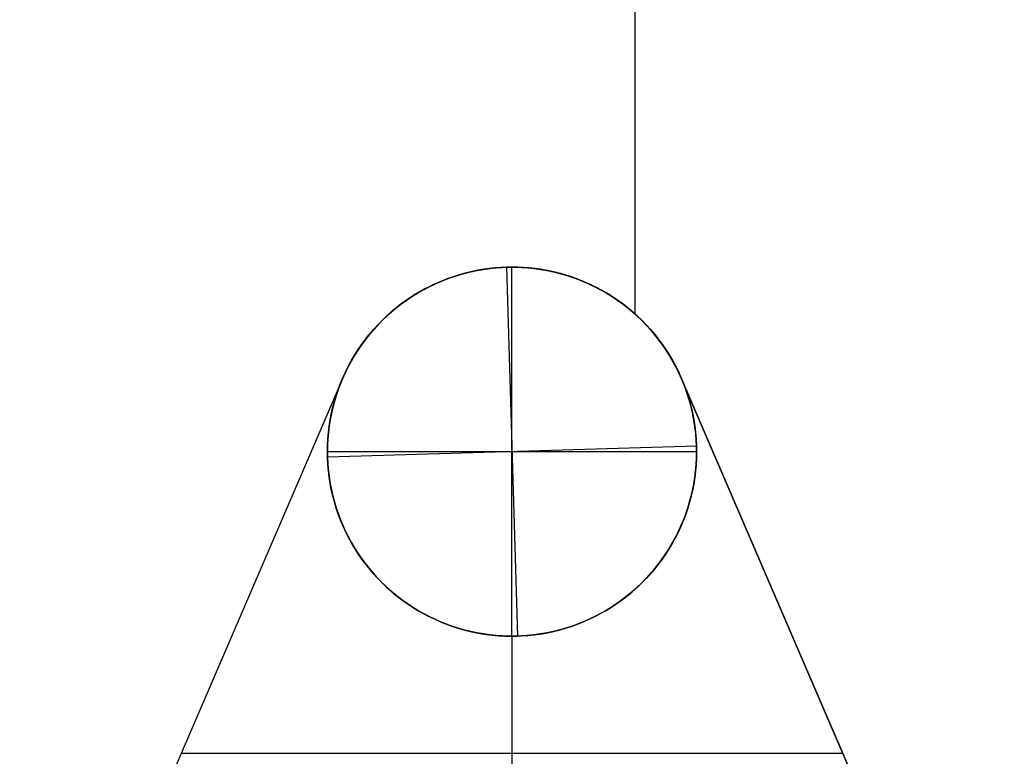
# Model space of a CAD drawing. Header units: millimetres. Extents: x -88 to 88, y -12 to 103.
# Tile 249 of 256: x -36.791 to -35.991, y 17.538 to 18.136. Entities that reach past the tile are written whole.
import ezdxf

# ---------------------------------------------------------------- set-up
doc = ezdxf.new("R2010")
doc.units = ezdxf.units.MM
doc.layers.add('Default', color=7, linetype='Continuous', true_color=0x000000)

msp = doc.modelspace()

# ---------------------------------------------------------------- linework, layer by layer
at = {"layer": 'Default', "color": 254, "true_color": 0xcad1ee}
for points in [[(-36.29118, 17.89699), (-36.29118, 18.53519)], [(-36.24124, 17.78969), (-36.24149, 17.79486), (-36.24191, 17.80002), (-36.24251, 17.80516), (-36.24329, 17.81028), (-36.24425, 17.81537), (-36.24538, 17.82043), (-36.24668, 17.82544), (-36.24815, 17.8304), (-36.2498, 17.83531), (-36.25161, 17.84016), (-36.25359, 17.84495), (-36.25574, 17.84966), (-36.25805, 17.8543), (-36.26051, 17.85885), (-36.26313, 17.86332), (-36.2659, 17.86769), (-36.26883, 17.87196), (-36.27189, 17.87613), (-36.2751, 17.8802), (-36.27845, 17.88415), (-36.28194, 17.88798), (-36.28555, 17.89169), (-36.28929, 17.89527), (-36.29315, 17.89872), (-36.29712, 17.90204), (-36.30121, 17.90522), (-36.30541, 17.90825), (-36.30971, 17.91114), (-36.31411, 17.91387), (-36.31859, 17.91646), (-36.32317, 17.91888), (-36.32782, 17.92115), (-36.33255, 17.92326), (-36.33735, 17.9252), (-36.34222, 17.92697), (-36.34714, 17.92858), (-36.35212, 17.93001), (-36.35714, 17.93127), (-36.3622, 17.93236), (-36.3673, 17.93327), (-36.37242, 17.93401), (-36.37757, 17.93457), (-36.38274, 17.93495), (-36.38791, 17.93515), (-36.39309, 17.93518), (-36.39826, 17.93502), (-36.40343, 17.93469), (-36.40858, 17.93417), (-36.41372, 17.93348), (-36.41882, 17.93262), (-36.42389, 17.93158), (-36.42893, 17.93036), (-36.43392, 17.92897), (-36.43885, 17.92741), (-36.44373, 17.92568), (-36.44855, 17.92378), (-36.4533, 17.92172), (-36.45798, 17.91949), (-36.46257, 17.91711), (-36.46708, 17.91456), (-36.4715, 17.91187), (-36.47583, 17.90902), (-36.48005, 17.90602), (-36.48417, 17.90288), (-36.48818, 17.8996), (-36.49207, 17.89619), (-36.49584, 17.89264), (-36.49949, 17.88896), (-36.503, 17.88516), (-36.50639, 17.88124), (-36.50963, 17.87721), (-36.51274, 17.87307), (-36.5157, 17.86882), (-36.51851, 17.86447), (-36.52117, 17.86003), (-36.52368, 17.8555), (-36.52603, 17.85088), (-36.52821, 17.84619), (-36.53024, 17.84142), (-36.5321, 17.83659), (-36.53379, 17.83169), (-36.53531, 17.82674), (-36.53665, 17.82174), (-36.53783, 17.8167), (-36.53883, 17.81162), (-36.53965, 17.80651), (-36.5403, 17.80137), (-36.54077, 17.79621), (-36.54106, 17.79104), (-36.54118, 17.78587), (-36.54111, 17.78069)], [(-36.24124, 17.78969), (-36.24149, 17.79486), (-36.24191, 17.80002), (-36.24251, 17.80516), (-36.24329, 17.81028), (-36.24425, 17.81537), (-36.24538, 17.82043), (-36.24668, 17.82544), (-36.24815, 17.8304), (-36.2498, 17.83531), (-36.25161, 17.84016), (-36.25359, 17.84495), (-36.25574, 17.84966), (-36.25805, 17.8543), (-36.26051, 17.85885), (-36.26313, 17.86332), (-36.2659, 17.86769), (-36.26883, 17.87196), (-36.27189, 17.87613), (-36.2751, 17.8802), (-36.27845, 17.88415), (-36.28194, 17.88798), (-36.28555, 17.89169), (-36.28929, 17.89527), (-36.29315, 17.89872), (-36.29712, 17.90204), (-36.30121, 17.90522), (-36.30541, 17.90825), (-36.30971, 17.91114), (-36.31411, 17.91387), (-36.31859, 17.91646), (-36.32317, 17.91888), (-36.32782, 17.92115), (-36.33255, 17.92326), (-36.33735, 17.9252), (-36.34222, 17.92697), (-36.34714, 17.92858), (-36.35212, 17.93001), (-36.35714, 17.93127), (-36.3622, 17.93236), (-36.3673, 17.93327), (-36.37242, 17.93401), (-36.37757, 17.93457), (-36.38274, 17.93495), (-36.38791, 17.93515), (-36.39309, 17.93518), (-36.39826, 17.93502), (-36.40343, 17.93469), (-36.40858, 17.93417), (-36.41372, 17.93348), (-36.41882, 17.93262), (-36.42389, 17.93158), (-36.42893, 17.93036), (-36.43392, 17.92897), (-36.43885, 17.92741), (-36.44373, 17.92568), (-36.44855, 17.92378), (-36.4533, 17.92172), (-36.45798, 17.91949), (-36.46257, 17.91711), (-36.46708, 17.91456), (-36.4715, 17.91187), (-36.47583, 17.90902), (-36.48005, 17.90602), (-36.48417, 17.90288), (-36.48818, 17.8996), (-36.49207, 17.89619), (-36.49584, 17.89264), (-36.49949, 17.88896), (-36.503, 17.88516), (-36.50639, 17.88124), (-36.50963, 17.87721), (-36.51274, 17.87307), (-36.5157, 17.86882), (-36.51851, 17.86447), (-36.52117, 17.86003), (-36.52368, 17.8555), (-36.52603, 17.85088), (-36.52821, 17.84619), (-36.53024, 17.84142), (-36.5321, 17.83659), (-36.53379, 17.83169), (-36.53531, 17.82674), (-36.53665, 17.82174), (-36.53783, 17.8167), (-36.53883, 17.81162), (-36.53965, 17.80651), (-36.5403, 17.80137), (-36.54077, 17.79621), (-36.54106, 17.79104), (-36.54118, 17.78587), (-36.54111, 17.78069)], [(-36.54118, 17.78519), (-36.54109, 17.79036), (-36.54082, 17.79554), (-36.54037, 17.8007), (-36.53975, 17.80584), (-36.53895, 17.81095), (-36.53797, 17.81604), (-36.53682, 17.82108), (-36.53549, 17.82609), (-36.53399, 17.83105), (-36.53233, 17.83595), (-36.53049, 17.84079), (-36.52849, 17.84557), (-36.52632, 17.85027), (-36.524, 17.8549), (-36.52151, 17.85944), (-36.51887, 17.86389), (-36.51608, 17.86825), (-36.51314, 17.87252), (-36.51005, 17.87667), (-36.50682, 17.88072), (-36.50345, 17.88466), (-36.49995, 17.88847), (-36.49632, 17.89216), (-36.49257, 17.89573), (-36.48869, 17.89916), (-36.4847, 17.90246), (-36.4806, 17.90562), (-36.47639, 17.90864), (-36.47208, 17.9115), (-36.46767, 17.91422), (-36.46317, 17.91678), (-36.45858, 17.91919), (-36.45392, 17.92144), (-36.44918, 17.92352), (-36.44437, 17.92544), (-36.4395, 17.92719), (-36.43457, 17.92878), (-36.42958, 17.93019), (-36.42456, 17.93143), (-36.41949, 17.93249), (-36.41439, 17.93338), (-36.40926, 17.93409), (-36.40411, 17.93463), (-36.39894, 17.93499), (-36.39377, 17.93517), (-36.38859, 17.93517), (-36.38341, 17.93499), (-36.37825, 17.93463), (-36.3731, 17.93409), (-36.36797, 17.93338), (-36.36287, 17.93249), (-36.3578, 17.93143), (-36.35277, 17.93019), (-36.34779, 17.92878), (-36.34286, 17.92719), (-36.33799, 17.92544), (-36.33318, 17.92352), (-36.32844, 17.92144), (-36.32377, 17.91919), (-36.31919, 17.91678), (-36.31469, 17.91422), (-36.31028, 17.9115), (-36.30597, 17.90864), (-36.30176, 17.90562), (-36.29765, 17.90246), (-36.29366, 17.89916), (-36.28979, 17.89573), (-36.28603, 17.89216), (-36.2824, 17.88847), (-36.2789, 17.88466), (-36.27553, 17.88072), (-36.27231, 17.87667), (-36.26922, 17.87252), (-36.26628, 17.86825), (-36.26348, 17.86389), (-36.26084, 17.85944), (-36.25836, 17.8549), (-36.25603, 17.85027), (-36.25387, 17.84557), (-36.25186, 17.84079), (-36.25003, 17.83595), (-36.24836, 17.83105), (-36.24686, 17.82609), (-36.24554, 17.82108), (-36.24438, 17.81604), (-36.24341, 17.81095), (-36.24261, 17.80584), (-36.24198, 17.8007), (-36.24153, 17.79554), (-36.24127, 17.79036), (-36.24118, 17.78519)], [(-36.42307, 17.93176), (-36.42813, 17.93056), (-36.43315, 17.9292), (-36.43811, 17.92765), (-36.44302, 17.92594), (-36.44787, 17.92406), (-36.45265, 17.92201), (-36.45735, 17.9198), (-36.46198, 17.91743), (-36.46652, 17.91489), (-36.47097, 17.9122), (-36.47532, 17.90936), (-36.47958, 17.90637), (-36.48372, 17.90324), (-36.48776, 17.89996), (-36.49168, 17.89654), (-36.49548, 17.89299), (-36.49915, 17.88931), (-36.50269, 17.88551), (-36.5061, 17.88158), (-36.50938, 17.87754), (-36.5125, 17.87339), (-36.51549, 17.86913), (-36.51832, 17.86477), (-36.52101, 17.86032), (-36.52353, 17.85577), (-36.5259, 17.85115), (-36.5281, 17.84644), (-36.53014, 17.84165), (-36.53202, 17.8368), (-36.53372, 17.83189), (-36.53525, 17.82692), (-36.53661, 17.82191), (-36.5378, 17.81684), (-36.53881, 17.81174), (-36.53964, 17.80661), (-36.54029, 17.80145), (-36.54077, 17.79628), (-36.54106, 17.79108), (-36.54118, 17.78589), (-36.54111, 17.78069)], [(-36.42307, 17.93176), (-36.42815, 17.93056), (-36.43318, 17.92919), (-36.43817, 17.92764), (-36.4431, 17.92592), (-36.44796, 17.92402), (-36.45275, 17.92197), (-36.45747, 17.91974), (-36.46211, 17.91735), (-36.46667, 17.91481), (-36.47113, 17.9121), (-36.4755, 17.90924), (-36.47976, 17.90624), (-36.48392, 17.90308), (-36.48797, 17.89978), (-36.49189, 17.89635), (-36.4957, 17.89278), (-36.49938, 17.88908), (-36.50293, 17.88525), (-36.50634, 17.8813), (-36.50961, 17.87724), (-36.51274, 17.87306), (-36.51573, 17.86878), (-36.51856, 17.8644), (-36.52124, 17.85992), (-36.52376, 17.85535), (-36.52612, 17.85069), (-36.52831, 17.84596), (-36.53035, 17.84115), (-36.53221, 17.83628), (-36.5339, 17.83134), (-36.53542, 17.82635), (-36.53676, 17.82131), (-36.53793, 17.81622), (-36.53892, 17.8111), (-36.53973, 17.80594), (-36.54037, 17.80076), (-36.54082, 17.79556), (-36.54109, 17.79035), (-36.54118, 17.78513), (-36.54108, 17.77992), (-36.54081, 17.7747), (-36.54036, 17.76951), (-36.53972, 17.76433), (-36.5389, 17.75917), (-36.53791, 17.75405), (-36.53674, 17.74896), (-36.53539, 17.74392), (-36.53387, 17.73893), (-36.53217, 17.73399), (-36.53031, 17.72912), (-36.52827, 17.72432), (-36.52607, 17.71958), (-36.52371, 17.71493), (-36.52118, 17.71036), (-36.5185, 17.70589), (-36.51567, 17.70151), (-36.51268, 17.69723), (-36.50955, 17.69305), (-36.50627, 17.68899), (-36.50285, 17.68505), (-36.4993, 17.68122), (-36.49562, 17.67752), (-36.49181, 17.67396), (-36.48788, 17.67052), (-36.48384, 17.66723), (-36.47968, 17.66408), (-36.47541, 17.66107), (-36.47104, 17.65822), (-36.46658, 17.65551), (-36.46202, 17.65297), (-36.45738, 17.65059), (-36.45266, 17.64836), (-36.44786, 17.64631), (-36.44299, 17.64442), (-36.43807, 17.6427), (-36.43308, 17.64116), (-36.42805, 17.63979), (-36.42297, 17.63859), (-36.41785, 17.63758), (-36.4127, 17.63674), (-36.40752, 17.63608), (-36.40232, 17.6356), (-36.39711, 17.6353), (-36.3919, 17.63519), (-36.38668, 17.63525)], [(-36.2534, 17.84448), (-36.25554, 17.84924), (-36.25785, 17.85391), (-36.26032, 17.8585), (-36.26294, 17.86301), (-36.26572, 17.86742), (-36.26866, 17.87173), (-36.27174, 17.87593), (-36.27496, 17.88003), (-36.27833, 17.88401), (-36.28183, 17.88787), (-36.28547, 17.89161), (-36.28923, 17.89522), (-36.29311, 17.89869), (-36.29712, 17.90203), (-36.30123, 17.90523), (-36.30546, 17.90828), (-36.30979, 17.91119), (-36.31422, 17.91394), (-36.31874, 17.91654), (-36.32335, 17.91897), (-36.32804, 17.92125), (-36.3328, 17.92336), (-36.33764, 17.92531), (-36.34254, 17.92708), (-36.3475, 17.92869), (-36.35252, 17.93012), (-36.35758, 17.93138), (-36.36268, 17.93245), (-36.36781, 17.93336), (-36.37297, 17.93408), (-36.37816, 17.93462), (-36.38336, 17.93498), (-36.38857, 17.93516), (-36.39378, 17.93516), (-36.39899, 17.93498), (-36.4042, 17.93462), (-36.40938, 17.93408), (-36.41454, 17.93336), (-36.41968, 17.93245), (-36.42478, 17.93138), (-36.42984, 17.93012), (-36.43485, 17.92869), (-36.43981, 17.92708), (-36.44471, 17.92531), (-36.44955, 17.92336), (-36.45432, 17.92125), (-36.45901, 17.91897), (-36.46362, 17.91654), (-36.46814, 17.91394), (-36.47256, 17.91119), (-36.47689, 17.90828), (-36.48112, 17.90523), (-36.48524, 17.90203), (-36.48924, 17.89869), (-36.49313, 17.89522), (-36.49689, 17.89161), (-36.50052, 17.88787), (-36.50402, 17.88401), (-36.50739, 17.88003), (-36.51062, 17.87593), (-36.5137, 17.87173), (-36.51663, 17.86742), (-36.51941, 17.86301), (-36.52204, 17.8585), (-36.52451, 17.85391), (-36.52682, 17.84924), (-36.52896, 17.84448)], [(-36.52896, 17.84448), (-36.52682, 17.84924), (-36.52451, 17.85391), (-36.52204, 17.8585), (-36.51941, 17.86301), (-36.51663, 17.86742), (-36.5137, 17.87173), (-36.51062, 17.87593), (-36.50739, 17.88003), (-36.50402, 17.88401), (-36.50052, 17.88787), (-36.49689, 17.89161), (-36.49313, 17.89522), (-36.48924, 17.89869), (-36.48524, 17.90203), (-36.48112, 17.90523), (-36.47689, 17.90828), (-36.47256, 17.91119), (-36.46814, 17.91394), (-36.46362, 17.91654), (-36.45901, 17.91897), (-36.45432, 17.92125), (-36.44955, 17.92336), (-36.44471, 17.92531), (-36.43981, 17.92708), (-36.43485, 17.92869), (-36.42984, 17.93012), (-36.42478, 17.93138), (-36.41968, 17.93245), (-36.41454, 17.93336), (-36.40938, 17.93408), (-36.4042, 17.93462), (-36.39899, 17.93498), (-36.39378, 17.93516), (-36.38857, 17.93516), (-36.38336, 17.93498), (-36.37816, 17.93462), (-36.37297, 17.93408), (-36.36781, 17.93336), (-36.36268, 17.93245), (-36.35758, 17.93138), (-36.35252, 17.93012), (-36.3475, 17.92869), (-36.34254, 17.92708), (-36.33764, 17.92531), (-36.3328, 17.92336), (-36.32804, 17.92125), (-36.32335, 17.91897), (-36.31874, 17.91654), (-36.31422, 17.91394), (-36.30979, 17.91119), (-36.30546, 17.90828), (-36.30123, 17.90523), (-36.29712, 17.90203), (-36.29311, 17.89869), (-36.28923, 17.89522), (-36.28547, 17.89161), (-36.28183, 17.88787), (-36.27833, 17.88401), (-36.27496, 17.88003), (-36.27174, 17.87593), (-36.26866, 17.87173), (-36.26572, 17.86742), (-36.26294, 17.86301), (-36.26032, 17.8585), (-36.25785, 17.85391), (-36.25554, 17.84924), (-36.2534, 17.84448)], [(-36.39568, 17.93512), (-36.40028, 17.93491), (-36.40487, 17.93456), (-36.40945, 17.93407), (-36.41401, 17.93344), (-36.41856, 17.93267), (-36.42307, 17.93176)], [(-36.39568, 17.93512), (-36.40028, 17.93491), (-36.40487, 17.93456), (-36.40945, 17.93407), (-36.41401, 17.93344), (-36.41856, 17.93267), (-36.42307, 17.93176)], [(-36.36813, 17.93341), (-36.37269, 17.93404), (-36.37727, 17.93454), (-36.38186, 17.9349), (-36.38647, 17.93511), (-36.39107, 17.93519), (-36.39568, 17.93512)], [(-36.39568, 17.93512), (-36.38668, 17.63525)], [(-36.39118, 17.63519), (-36.39118, 17.93519)], [(-36.24124, 17.78969), (-36.24149, 17.79488), (-36.24192, 17.80006), (-36.24252, 17.80523), (-36.24331, 17.81037), (-36.24427, 17.81548), (-36.24541, 17.82055), (-36.24672, 17.82558), (-36.2482, 17.83056), (-36.24986, 17.83549), (-36.25169, 17.84036), (-36.25369, 17.84516), (-36.25585, 17.84989), (-36.25817, 17.85454), (-36.26066, 17.85911), (-36.2633, 17.86358), (-36.26609, 17.86797), (-36.26903, 17.87226), (-36.27212, 17.87644), (-36.27536, 17.88051), (-36.27873, 17.88446), (-36.28224, 17.8883), (-36.28588, 17.89201), (-36.28964, 17.8956), (-36.29353, 17.89905), (-36.29754, 17.90237), (-36.30165, 17.90554), (-36.30588, 17.90857), (-36.31021, 17.91146), (-36.31463, 17.91419), (-36.31915, 17.91676), (-36.32375, 17.91918), (-36.32843, 17.92143), (-36.33319, 17.92353), (-36.33802, 17.92545), (-36.34292, 17.92721), (-36.34787, 17.9288), (-36.35287, 17.93021), (-36.35792, 17.93145), (-36.36301, 17.93252), (-36.36813, 17.93341)], [(-36.52896, 17.84448), (-36.79118, 17.23519)], [(-36.52896, 17.84448), (-36.79118, 17.23519)], [(-36.52896, 17.84448), (-36.79118, 17.23519)], [(-36.54118, 17.78519), (-36.54109, 17.79027), (-36.54083, 17.79534), (-36.5404, 17.8004), (-36.5398, 17.80545), (-36.53903, 17.81047), (-36.53809, 17.81546), (-36.53698, 17.82042), (-36.53571, 17.82533), (-36.53426, 17.8302), (-36.53266, 17.83502), (-36.53089, 17.83978), (-36.52896, 17.84448)], [(-36.2534, 17.84448), (-36.25147, 17.83978), (-36.2497, 17.83502), (-36.24809, 17.8302), (-36.24665, 17.82533), (-36.24537, 17.82042), (-36.24426, 17.81546), (-36.24332, 17.81047), (-36.24255, 17.80545), (-36.24195, 17.8004), (-36.24152, 17.79534), (-36.24126, 17.79027), (-36.24118, 17.78519)], [(-35.99118, 17.23519), (-36.2534, 17.84448)], [(-35.99118, 17.23519), (-36.2534, 17.84448)], [(-36.2534, 17.84448), (-35.99118, 17.23519)], [(-36.24118, 17.78519), (-36.24127, 17.78001), (-36.24153, 17.77484), (-36.24198, 17.76968), (-36.24261, 17.76454), (-36.24341, 17.75942), (-36.24438, 17.75434), (-36.24554, 17.74929), (-36.24686, 17.74428), (-36.24836, 17.73933), (-36.25003, 17.73443), (-36.25186, 17.72958), (-36.25387, 17.72481), (-36.25603, 17.7201), (-36.25836, 17.71548), (-36.26084, 17.71094), (-36.26348, 17.70648), (-36.26628, 17.70212), (-36.26922, 17.69786), (-36.27231, 17.6937), (-36.27553, 17.68965), (-36.2789, 17.68572), (-36.2824, 17.6819), (-36.28603, 17.67821), (-36.28979, 17.67464), (-36.29366, 17.67121), (-36.29765, 17.66791), (-36.30176, 17.66475), (-36.30597, 17.66174), (-36.31028, 17.65887), (-36.31469, 17.65616), (-36.31919, 17.65359), (-36.32377, 17.65119), (-36.32844, 17.64894), (-36.33318, 17.64685), (-36.33799, 17.64493), (-36.34286, 17.64318), (-36.34779, 17.6416), (-36.35277, 17.64019), (-36.3578, 17.63895), (-36.36287, 17.63788), (-36.36797, 17.63699), (-36.3731, 17.63628), (-36.37825, 17.63575), (-36.38341, 17.63539), (-36.38859, 17.63521), (-36.39377, 17.63521), (-36.39894, 17.63539), (-36.40411, 17.63575), (-36.40926, 17.63628), (-36.41439, 17.63699), (-36.41949, 17.63788), (-36.42456, 17.63895), (-36.42958, 17.64019), (-36.43457, 17.6416), (-36.4395, 17.64318), (-36.44437, 17.64493), (-36.44918, 17.64685), (-36.45392, 17.64894), (-36.45858, 17.65119), (-36.46317, 17.65359), (-36.46767, 17.65616), (-36.47208, 17.65887), (-36.47639, 17.66174), (-36.4806, 17.66475), (-36.4847, 17.66791), (-36.48869, 17.67121), (-36.49257, 17.67464), (-36.49632, 17.67821), (-36.49995, 17.6819), (-36.50345, 17.68572), (-36.50682, 17.68965), (-36.51005, 17.6937), (-36.51314, 17.69786), (-36.51608, 17.70212), (-36.51887, 17.70648), (-36.52151, 17.71094), (-36.524, 17.71548), (-36.52632, 17.7201), (-36.52849, 17.72481), (-36.53049, 17.72958), (-36.53233, 17.73443), (-36.53399, 17.73933), (-36.53549, 17.74428), (-36.53682, 17.74929), (-36.53797, 17.75434), (-36.53895, 17.75942), (-36.53975, 17.76454), (-36.54037, 17.76968), (-36.54082, 17.77484), (-36.54109, 17.78001), (-36.54118, 17.78519)], [(-36.54118, 17.78519), (-36.54109, 17.78001), (-36.54082, 17.77484), (-36.54037, 17.76968), (-36.53975, 17.76454), (-36.53895, 17.75942), (-36.53797, 17.75434), (-36.53682, 17.74929), (-36.53549, 17.74428), (-36.53399, 17.73933), (-36.53233, 17.73443), (-36.53049, 17.72958), (-36.52849, 17.72481), (-36.52632, 17.7201), (-36.524, 17.71548), (-36.52151, 17.71094), (-36.51887, 17.70648), (-36.51608, 17.70212), (-36.51314, 17.69786), (-36.51005, 17.6937), (-36.50682, 17.68965), (-36.50345, 17.68572), (-36.49995, 17.6819), (-36.49632, 17.67821), (-36.49257, 17.67464), (-36.48869, 17.67121), (-36.4847, 17.66791), (-36.4806, 17.66475), (-36.47639, 17.66174), (-36.47208, 17.65887), (-36.46767, 17.65616), (-36.46317, 17.65359), (-36.45858, 17.65119), (-36.45392, 17.64894), (-36.44918, 17.64685), (-36.44437, 17.64493), (-36.4395, 17.64318), (-36.43457, 17.6416), (-36.42958, 17.64019), (-36.42456, 17.63895), (-36.41949, 17.63788), (-36.41439, 17.63699), (-36.40926, 17.63628), (-36.40411, 17.63575), (-36.39894, 17.63539), (-36.39377, 17.63521), (-36.38859, 17.63521), (-36.38341, 17.63539), (-36.37825, 17.63575), (-36.3731, 17.63628), (-36.36797, 17.63699), (-36.36287, 17.63788), (-36.3578, 17.63895), (-36.35277, 17.64019), (-36.34779, 17.6416), (-36.34286, 17.64318), (-36.33799, 17.64493), (-36.33318, 17.64685), (-36.32844, 17.64894), (-36.32377, 17.65119), (-36.31919, 17.65359), (-36.31469, 17.65616), (-36.31028, 17.65887), (-36.30597, 17.66174), (-36.30176, 17.66475), (-36.29765, 17.66791), (-36.29366, 17.67121), (-36.28979, 17.67464), (-36.28603, 17.67821), (-36.2824, 17.6819), (-36.2789, 17.68572), (-36.27553, 17.68965), (-36.27231, 17.6937), (-36.26922, 17.69786), (-36.26628, 17.70212), (-36.26348, 17.70648), (-36.26084, 17.71094), (-36.25836, 17.71548), (-36.25603, 17.7201), (-36.25387, 17.72481), (-36.25186, 17.72958), (-36.25003, 17.73443), (-36.24836, 17.73933), (-36.24686, 17.74428), (-36.24554, 17.74929), (-36.24438, 17.75434), (-36.24341, 17.75942), (-36.24261, 17.76454), (-36.24198, 17.76968), (-36.24153, 17.77484), (-36.24127, 17.78001), (-36.24118, 17.78519)], [(-36.24118, 17.78519), (-36.24127, 17.78001), (-36.24153, 17.77484), (-36.24198, 17.76968), (-36.24261, 17.76454), (-36.24341, 17.75942), (-36.24438, 17.75434), (-36.24554, 17.74929), (-36.24686, 17.74428), (-36.24836, 17.73933), (-36.25003, 17.73443), (-36.25186, 17.72958), (-36.25387, 17.72481), (-36.25603, 17.7201), (-36.25836, 17.71548), (-36.26084, 17.71094), (-36.26348, 17.70648), (-36.26628, 17.70212), (-36.26922, 17.69786), (-36.27231, 17.6937), (-36.27553, 17.68965), (-36.2789, 17.68572), (-36.2824, 17.6819), (-36.28603, 17.67821), (-36.28979, 17.67464), (-36.29366, 17.67121), (-36.29765, 17.66791), (-36.30176, 17.66475), (-36.30597, 17.66174), (-36.31028, 17.65887), (-36.31469, 17.65616), (-36.31919, 17.65359), (-36.32377, 17.65119), (-36.32844, 17.64894), (-36.33318, 17.64685), (-36.33799, 17.64493), (-36.34286, 17.64318), (-36.34779, 17.6416), (-36.35277, 17.64019), (-36.3578, 17.63895), (-36.36287, 17.63788), (-36.36797, 17.63699), (-36.3731, 17.63628), (-36.37825, 17.63575), (-36.38341, 17.63539), (-36.38859, 17.63521), (-36.39377, 17.63521), (-36.39894, 17.63539), (-36.40411, 17.63575), (-36.40926, 17.63628), (-36.41439, 17.63699), (-36.41949, 17.63788), (-36.42456, 17.63895), (-36.42958, 17.64019), (-36.43457, 17.6416), (-36.4395, 17.64318), (-36.44437, 17.64493), (-36.44918, 17.64685), (-36.45392, 17.64894), (-36.45858, 17.65119), (-36.46317, 17.65359), (-36.46767, 17.65616), (-36.47208, 17.65887), (-36.47639, 17.66174), (-36.4806, 17.66475), (-36.4847, 17.66791), (-36.48869, 17.67121), (-36.49257, 17.67464), (-36.49632, 17.67821), (-36.49995, 17.6819), (-36.50345, 17.68572), (-36.50682, 17.68965), (-36.51005, 17.6937), (-36.51314, 17.69786), (-36.51608, 17.70212), (-36.51887, 17.70648), (-36.52151, 17.71094), (-36.524, 17.71548), (-36.52632, 17.7201), (-36.52849, 17.72481), (-36.53049, 17.72958), (-36.53233, 17.73443), (-36.53399, 17.73933), (-36.53549, 17.74428), (-36.53682, 17.74929), (-36.53797, 17.75434), (-36.53895, 17.75942), (-36.53975, 17.76454), (-36.54037, 17.76968), (-36.54082, 17.77484), (-36.54109, 17.78001), (-36.54118, 17.78519)], [(-36.54118, 17.78519), (-36.24118, 17.78519)], [(-36.54111, 17.78069), (-36.54087, 17.77552), (-36.54044, 17.77035), (-36.53984, 17.76521), (-36.53906, 17.76009), (-36.53811, 17.755), (-36.53698, 17.74995), (-36.53568, 17.74494), (-36.5342, 17.73997), (-36.53255, 17.73506), (-36.53074, 17.73021), (-36.52876, 17.72543), (-36.52662, 17.72072), (-36.52431, 17.71608), (-36.52184, 17.71153), (-36.51922, 17.70706), (-36.51645, 17.70269), (-36.51353, 17.69841), (-36.51046, 17.69424), (-36.50725, 17.69018), (-36.5039, 17.68623), (-36.50042, 17.6824), (-36.49681, 17.67869), (-36.49307, 17.6751), (-36.48921, 17.67165), (-36.48523, 17.66834), (-36.48114, 17.66516), (-36.47694, 17.66213), (-36.47265, 17.65924), (-36.46825, 17.6565), (-36.46376, 17.65392), (-36.45919, 17.65149), (-36.45453, 17.64922), (-36.4498, 17.64712), (-36.445, 17.64518), (-36.44014, 17.6434), (-36.43521, 17.6418), (-36.43024, 17.64036), (-36.42522, 17.6391), (-36.42015, 17.63801), (-36.41506, 17.6371), (-36.40993, 17.63636), (-36.40478, 17.63581), (-36.39962, 17.63543), (-36.39444, 17.63522), (-36.38927, 17.6352), (-36.38409, 17.63535), (-36.37892, 17.63569), (-36.37377, 17.6362), (-36.36864, 17.63689), (-36.36353, 17.63776), (-36.35846, 17.6388), (-36.35343, 17.64002), (-36.34844, 17.6414), (-36.3435, 17.64297), (-36.33862, 17.6447), (-36.3338, 17.64659), (-36.32905, 17.64866), (-36.32438, 17.65088), (-36.31978, 17.65327), (-36.31527, 17.65581), (-36.31085, 17.65851), (-36.30653, 17.66136), (-36.3023, 17.66435), (-36.29818, 17.66749), (-36.29418, 17.67077), (-36.29029, 17.67419), (-36.28652, 17.67774), (-36.28287, 17.68141), (-36.27935, 17.68521), (-36.27597, 17.68913), (-36.27272, 17.69317), (-36.26961, 17.69731), (-36.26665, 17.70156), (-36.26384, 17.70591), (-36.26118, 17.71035), (-36.25868, 17.71488), (-36.25633, 17.71949), (-36.25414, 17.72419), (-36.25212, 17.72895), (-36.25026, 17.73379), (-36.24857, 17.73868), (-36.24705, 17.74363), (-36.2457, 17.74863), (-36.24452, 17.75368), (-36.24352, 17.75876), (-36.2427, 17.76387), (-36.24205, 17.76901), (-36.24158, 17.77416), (-36.24129, 17.77933), (-36.24118, 17.78451), (-36.24124, 17.78969)], [(-36.24124, 17.78969), (-36.54111, 17.78069)], [(-36.54111, 17.78069), (-36.54087, 17.77552), (-36.54044, 17.77035), (-36.53984, 17.76521), (-36.53906, 17.76009), (-36.53811, 17.755), (-36.53698, 17.74995), (-36.53568, 17.74494), (-36.5342, 17.73997), (-36.53255, 17.73506), (-36.53074, 17.73021), (-36.52876, 17.72543), (-36.52662, 17.72072), (-36.52431, 17.71608), (-36.52184, 17.71153), (-36.51922, 17.70706), (-36.51645, 17.70269), (-36.51353, 17.69841), (-36.51046, 17.69424), (-36.50725, 17.69018), (-36.5039, 17.68623), (-36.50042, 17.6824), (-36.49681, 17.67869), (-36.49307, 17.6751), (-36.48921, 17.67165), (-36.48523, 17.66834), (-36.48114, 17.66516), (-36.47694, 17.66213), (-36.47265, 17.65924), (-36.46825, 17.6565), (-36.46376, 17.65392), (-36.45919, 17.65149), (-36.45453, 17.64922), (-36.4498, 17.64712), (-36.445, 17.64518), (-36.44014, 17.6434), (-36.43521, 17.6418), (-36.43024, 17.64036), (-36.42522, 17.6391), (-36.42015, 17.63801), (-36.41506, 17.6371), (-36.40993, 17.63636), (-36.40478, 17.63581), (-36.39962, 17.63543), (-36.39444, 17.63522), (-36.38927, 17.6352), (-36.38409, 17.63535), (-36.37892, 17.63569), (-36.37377, 17.6362), (-36.36864, 17.63689), (-36.36353, 17.63776), (-36.35846, 17.6388), (-36.35343, 17.64002), (-36.34844, 17.6414), (-36.3435, 17.64297), (-36.33862, 17.6447), (-36.3338, 17.64659), (-36.32905, 17.64866), (-36.32438, 17.65088), (-36.31978, 17.65327), (-36.31527, 17.65581), (-36.31085, 17.65851), (-36.30653, 17.66136), (-36.3023, 17.66435), (-36.29818, 17.66749), (-36.29418, 17.67077), (-36.29029, 17.67419), (-36.28652, 17.67774), (-36.28287, 17.68141), (-36.27935, 17.68521), (-36.27597, 17.68913), (-36.27272, 17.69317), (-36.26961, 17.69731), (-36.26665, 17.70156), (-36.26384, 17.70591), (-36.26118, 17.71035), (-36.25868, 17.71488), (-36.25633, 17.71949), (-36.25414, 17.72419), (-36.25212, 17.72895), (-36.25026, 17.73379), (-36.24857, 17.73868), (-36.24705, 17.74363), (-36.2457, 17.74863), (-36.24452, 17.75368), (-36.24352, 17.75876), (-36.2427, 17.76387), (-36.24205, 17.76901), (-36.24158, 17.77416), (-36.24129, 17.77933), (-36.24118, 17.78451), (-36.24124, 17.78969)], [(-36.24124, 17.78969), (-36.24118, 17.78457), (-36.24129, 17.77945), (-36.24157, 17.77433), (-36.24203, 17.76923), (-36.24266, 17.76415), (-36.24347, 17.75909), (-36.24444, 17.75406), (-36.24559, 17.74907), (-36.24691, 17.74412), (-36.24839, 17.73922), (-36.25005, 17.73437), (-36.25186, 17.72958), (-36.25384, 17.72486), (-36.25598, 17.7202), (-36.25828, 17.71563), (-36.26073, 17.71113), (-36.26334, 17.70672), (-36.26609, 17.7024), (-36.26899, 17.69818), (-36.27203, 17.69406), (-36.27521, 17.69004), (-36.27853, 17.68614), (-36.28198, 17.68235), (-36.28555, 17.67868), (-36.28925, 17.67514), (-36.29307, 17.67172), (-36.297, 17.66844), (-36.30104, 17.66529), (-36.30518, 17.66228), (-36.30943, 17.65942), (-36.31377, 17.6567), (-36.3182, 17.65413), (-36.32272, 17.65172), (-36.32732, 17.64946), (-36.33199, 17.64736), (-36.33673, 17.64542), (-36.34153, 17.64364), (-36.34639, 17.64203), (-36.35131, 17.64058), (-36.35627, 17.63931), (-36.36127, 17.6382), (-36.3663, 17.63726), (-36.37137, 17.6365), (-36.37646, 17.63591), (-36.38156, 17.6355), (-36.38668, 17.63525)], [(-36.54111, 17.78069), (-36.54087, 17.77557), (-36.54045, 17.77047), (-36.53986, 17.76538), (-36.5391, 17.76031), (-36.53817, 17.75528), (-36.53706, 17.75028), (-36.53578, 17.74532), (-36.53434, 17.7404), (-36.53272, 17.73554), (-36.53095, 17.73074), (-36.52901, 17.726), (-36.5269, 17.72133), (-36.52464, 17.71673), (-36.52223, 17.71221), (-36.51966, 17.70778), (-36.51694, 17.70344), (-36.51408, 17.69919), (-36.51107, 17.69505), (-36.50793, 17.69101), (-36.50464, 17.68708), (-36.50123, 17.68326), (-36.49768, 17.67956), (-36.49401, 17.67599), (-36.49023, 17.67254), (-36.48632, 17.66922), (-36.48231, 17.66604), (-36.47819, 17.663), (-36.47396, 17.6601), (-36.46965, 17.65735), (-36.46523, 17.65474), (-36.46074, 17.65229), (-36.45616, 17.64999), (-36.45151, 17.64785), (-36.44678, 17.64587), (-36.44199, 17.64406), (-36.43715, 17.6424), (-36.43224, 17.64092), (-36.4273, 17.6396), (-36.4223, 17.63845), (-36.41728, 17.63748), (-36.41222, 17.63667), (-36.40714, 17.63604), (-36.40203, 17.63558), (-36.39692, 17.6353), (-36.3918, 17.63519), (-36.38668, 17.63525)], [(-36.39118, 17.63519), (-36.39118, 17.23519)], [(-36.12229, 17.53984), (-36.66007, 17.53984)]]:
    msp.add_lwpolyline(points, dxfattribs=at)
at = {"layer": 'Default', "color": 254, "true_color": 0xcad1ee, "extrusion": (0.99955, 0.03, 3.53186e-15)}
msp.add_lwpolyline([(18.46649, -3.32254), (18.48527, -3.32286), (18.50402, -3.32382), (18.52273, -3.32542), (18.54137, -3.32766), (18.55993, -3.33053), (18.57837, -3.33404), (18.59669, -3.33817), (18.61485, -3.34293), (18.63284, -3.3483), (18.65064, -3.35429), (18.66822, -3.36088), (18.68557, -3.36806), (18.70266, -3.37584), (18.71948, -3.38419), (18.736, -3.39311), (18.75221, -3.40259), (18.76808, -3.41262), (18.7836, -3.42318), (18.79875, -3.43427), (18.81352, -3.44587), (18.82788, -3.45797), (18.84182, -3.47055), (18.85532, -3.4836), (18.86837, -3.4971), (18.88095, -3.51104), (18.89305, -3.5254), (18.90464, -3.54016), (18.91573, -3.55532), (18.9263, -3.57084), (18.93633, -3.58671), (18.94581, -3.60292), (18.95473, -3.61944), (18.96308, -3.63626), (18.97085, -3.65335), (18.97804, -3.6707), (18.98463, -3.68828), (18.99061, -3.70608), (18.99599, -3.72407), (19.00074, -3.74223), (19.00488, -3.76055), (19.00838, -3.77899), (19.01126, -3.79755), (19.0135, -3.81619), (19.0151, -3.8349), (19.01606, -3.85365), (19.01638, -3.87242)], dxfattribs=at)
at = {"layer": 'Default', "color": 254, "true_color": 0xcad1ee, "extrusion": (0.99955, 0.03, -1.30544e-15)}
msp.add_lwpolyline([(18.46649, -3.32), (18.48535, -3.32032), (18.50419, -3.32129), (18.52299, -3.3229), (18.54172, -3.32515), (18.56036, -3.32803), (18.57889, -3.33155), (18.59729, -3.33571), (18.61554, -3.34049), (18.63361, -3.34588), (18.65149, -3.3519), (18.66915, -3.35852), (18.68658, -3.36573), (18.70375, -3.37354), (18.72065, -3.38193), (18.73724, -3.3909), (18.75352, -3.40042), (18.76947, -3.4105), (18.78507, -3.42111), (18.80029, -3.43225), (18.81512, -3.4439), (18.82955, -3.45605), (18.84355, -3.46869), (18.85712, -3.4818), (18.87023, -3.49537), (18.88286, -3.50937), (18.89502, -3.5238), (18.90667, -3.53863), (18.91781, -3.55385), (18.92842, -3.56945), (18.9385, -3.58539), (18.94802, -3.60167), (18.95698, -3.61827), (18.96537, -3.63517), (18.97318, -3.65234), (18.9804, -3.66976), (18.98702, -3.68743), (18.99303, -3.70531), (18.99843, -3.72338), (19.00321, -3.74163), (19.00736, -3.76003), (19.01089, -3.77856), (19.01377, -3.7972), (19.01602, -3.81593), (19.01763, -3.83472), (19.0186, -3.85356), (19.01892, -3.87242)], dxfattribs=at)
at = {"layer": 'Default', "color": 254, "true_color": 0xcad1ee, "extrusion": (1, 0, 0)}
for points in [[(17.93519, -4.47), (17.93519, -3.87242)], [(17.93519, -3.27), (17.93519, -4.47)], [(17.84448, -3.27), (17.84448, -3.97)], [(17.84448, -3.27), (17.84448, -3.97)], [(17.78519, -4.47), (17.78519, -3.87242)], [(17.78519, -3.97), (17.78519, -4.47)], [(17.78519, -3.97), (17.78519, -4.47)], [(17.78969, -3.87242), (17.78969, -4.47)], [(17.78519, -4.47), (17.78519, -3.87242)], [(17.78519, -4.47), (17.78519, -3.97)], [(17.78519, -3.97), (17.78519, -4.47)], [(17.78069, -4.47), (17.78069, -3.87242)], [(17.63519, -4.47), (17.63519, -3.87242)], [(17.63519, -3.97), (17.63519, -4.47)], [(17.53984, -3.27), (17.53984, -3.97)], [(17.53984, -3.27), (17.53984, -3.97)]]:
    msp.add_lwpolyline(points, dxfattribs=at)
at = {"layer": 'Default', "color": 254, "true_color": 0xcad1ee, "extrusion": (0.99955, 0.03, -2.07358e-14)}
msp.add_lwpolyline([(18.46649, -3.32254), (18.48527, -3.32286), (18.50402, -3.32382), (18.52273, -3.32542), (18.54137, -3.32766), (18.55993, -3.33053), (18.57837, -3.33404), (18.59669, -3.33817), (18.61485, -3.34293), (18.63284, -3.3483), (18.65064, -3.35429), (18.66822, -3.36088), (18.68557, -3.36806), (18.70266, -3.37584), (18.71948, -3.38419), (18.736, -3.39311), (18.75221, -3.40259), (18.76808, -3.41262), (18.7836, -3.42318), (18.79875, -3.43427), (18.81352, -3.44587), (18.82788, -3.45797), (18.84182, -3.47055), (18.85532, -3.4836), (18.86837, -3.4971), (18.88095, -3.51104), (18.89305, -3.5254), (18.90464, -3.54016), (18.91573, -3.55532), (18.9263, -3.57084), (18.93633, -3.58671), (18.94581, -3.60292), (18.95473, -3.61944), (18.96308, -3.63626), (18.97085, -3.65335), (18.97804, -3.6707), (18.98463, -3.68828), (18.99061, -3.70608), (18.99599, -3.72407), (19.00074, -3.74223), (19.00488, -3.76055), (19.00838, -3.77899), (19.01126, -3.79755), (19.0135, -3.81619), (19.0151, -3.8349), (19.01606, -3.85365), (19.01638, -3.87242)], dxfattribs=at)
at = {"layer": 'Default', "color": 254, "true_color": 0xcad1ee, "extrusion": (0.99955, 0.03, -3.22577e-14)}
msp.add_lwpolyline([(18.46649, -3.49748), (18.4793, -3.4977), (18.49208, -3.49836), (18.50484, -3.49945), (18.51755, -3.50097), (18.5302, -3.50293), (18.54278, -3.50532), (18.55527, -3.50814), (18.56765, -3.51139), (18.57992, -3.51505), (18.59205, -3.51913), (18.60404, -3.52362), (18.61587, -3.52852), (18.62753, -3.53382), (18.63899, -3.53952), (18.65026, -3.5456), (18.66131, -3.55207), (18.67213, -3.5589), (18.68272, -3.56611), (18.69305, -3.57367), (18.70312, -3.58158), (18.71291, -3.58983), (18.72241, -3.5984), (18.73162, -3.6073), (18.74051, -3.61651), (18.74909, -3.62601), (18.75734, -3.6358), (18.76525, -3.64587), (18.77281, -3.6562), (18.78001, -3.66679), (18.78685, -3.67761), (18.79332, -3.68866), (18.7994, -3.69993), (18.80509, -3.71139), (18.81039, -3.72305), (18.81529, -3.73487), (18.81979, -3.74686), (18.82387, -3.759), (18.82753, -3.77127), (18.83077, -3.78365), (18.83359, -3.79614), (18.83598, -3.80872), (18.83794, -3.82137), (18.83947, -3.83408), (18.84056, -3.84684), (18.84122, -3.85962), (18.84144, -3.87242)], dxfattribs=at)
at = {"layer": 'Default', "color": 254, "true_color": 0xcad1ee, "extrusion": (0.99955, 0.03, -3.45181e-14)}
msp.add_lwpolyline([(18.46649, -3.49748), (18.4793, -3.4977), (18.49208, -3.49836), (18.50484, -3.49945), (18.51755, -3.50097), (18.5302, -3.50293), (18.54278, -3.50532), (18.55527, -3.50814), (18.56765, -3.51139), (18.57992, -3.51505), (18.59205, -3.51913), (18.60404, -3.52362), (18.61587, -3.52852), (18.62753, -3.53382), (18.63899, -3.53952), (18.65026, -3.5456), (18.66131, -3.55207), (18.67213, -3.5589), (18.68272, -3.56611), (18.69305, -3.57367), (18.70312, -3.58158), (18.71291, -3.58983), (18.72241, -3.5984), (18.73162, -3.6073), (18.74051, -3.61651), (18.74909, -3.62601), (18.75734, -3.6358), (18.76525, -3.64587), (18.77281, -3.6562), (18.78001, -3.66679), (18.78685, -3.67761), (18.79332, -3.68866), (18.7994, -3.69993), (18.80509, -3.71139), (18.81039, -3.72305), (18.81529, -3.73487), (18.81979, -3.74686), (18.82387, -3.759), (18.82753, -3.77127), (18.83077, -3.78365), (18.83359, -3.79614), (18.83598, -3.80872), (18.83794, -3.82137), (18.83947, -3.83408), (18.84056, -3.84684), (18.84122, -3.85962), (18.84144, -3.87242)], dxfattribs=at)
at = {"layer": 'Default', "color": 254, "true_color": 0xcad1ee, "extrusion": (0.99955, 0.03, -2.98239e-15)}
msp.add_lwpolyline([(18.71892, -3.87242), (18.71877, -3.86381), (18.71833, -3.8552), (18.71759, -3.84661), (18.71657, -3.83805), (18.71525, -3.82953), (18.71364, -3.82107), (18.71174, -3.81266), (18.70956, -3.80432), (18.70709, -3.79606), (18.70434, -3.78789), (18.70132, -3.77982), (18.69802, -3.77186), (18.69445, -3.76401), (18.69062, -3.75629), (18.68652, -3.74871), (18.68217, -3.74127), (18.67757, -3.73398), (18.67272, -3.72686), (18.66763, -3.7199), (18.6623, -3.71312), (18.65675, -3.70653), (18.65097, -3.70013), (18.64498, -3.69393), (18.63879, -3.68794), (18.63239, -3.68217), (18.6258, -3.67662), (18.61902, -3.67129), (18.61206, -3.6662), (18.60494, -3.66135), (18.59765, -3.65675), (18.59021, -3.6524), (18.58263, -3.6483), (18.57491, -3.64447), (18.56706, -3.6409), (18.5591, -3.6376), (18.55103, -3.63457), (18.54286, -3.63183), (18.5346, -3.62936), (18.52626, -3.62718), (18.51785, -3.62528), (18.50938, -3.62367), (18.50087, -3.62235), (18.49231, -3.62132), (18.48372, -3.62059), (18.47511, -3.62015), (18.46649, -3.62)], dxfattribs=at)

doc.saveas('drawing.dxf')
